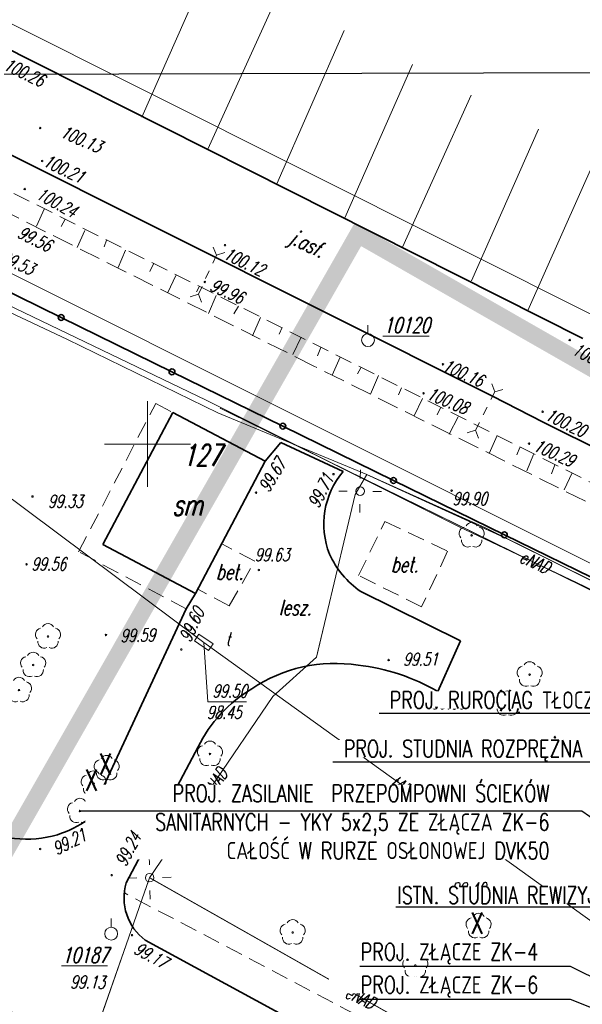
# Model space of a CAD drawing. Header units: metres. Extents: x 7501691 to 7504871, y 5814048 to 5814963.
# Tile 40 of 90: x 7503143 to 7503175, y 5814517 to 5814575. Entities that reach past the tile are written whole.
import ezdxf
from ezdxf import colors
from ezdxf.entities.mleader import LeaderData, LeaderLine
from ezdxf.enums import TextEntityAlignment as Align
from ezdxf.math import Vec2, Vec3

# ---------------------------------------------------------------- set-up
doc = ezdxf.new("R2010")
doc.units = ezdxf.units.M
doc.header["$MEASUREMENT"] = 0
for name, pattern in [('1', [0]), ('11', [3, 2.5, -0.5]), ('BUD', [0]), ('GDE', [0]), ('KOC', [1.5, 1, -0.5]), ('KOJ', [0]), ('PRZER1-1', [1, 0.5, -0.5]), ('UEB', [0]), ('UPE', [0]), ('UPT', [0]), ('WSQ', [1.75, 1.25, -0.5])]:
    doc.linetypes.add(name, pattern=pattern)
doc.layers.get('0').update_dxf_attribs({"linetype": 'CONTINUOUS'})
doc.layers.get('Defpoints').update_dxf_attribs({"linetype": 'CONTINUOUS'})
for name, color, linetype in [('!MS EL', 1, 'CONTINUOUS'), ('0_TXT', 7, 'CONTINUOUS'), ('0_XREF_MAPA', 7, 'CONTINUOUS'), ('pomiar_18_12_2024', 7, 'CONTINUOUS')]:
    doc.layers.add(name, color=color, linetype=linetype)
for name, color, linetype, lineweight in [('1_ view 1', 7, 'CONTINUOUS', 15), ('Dzialki', 7, 'GDE', 18), ('EADTD_T_0', 7, 'CONTINUOUS', 20), ('EBUOA_T_1', 7, 'CONTINUOUS', 20), ('EBUPP_L_1', 7, 'BUD', 35), ('EDZPD_L_0', 7, 'GDE', 20), ('KRZYZE_L_0', 7, '1', 18), ('SDROK_T_0', 7, 'CONTINUOUS', 18), ('SDROK_T_1', 7, 'CONTINUOUS', 18), ('SDRPK_L_0', 7, 'KOJ', 35), ('SDRPK_L_2', 7, 'KOC', 18), ('SDRPK_L_3', 7, 'KOJ', 35), ('SDRPK_L_5', 7, '11', 18), ('SDRPT_T_0', 7, 'CONTINUOUS', 18), ('SZNPS_T_0', 7, 'CONTINUOUS', 18), ('SZNPS_T_3', 7, 'CONTINUOUS', 18), ('SZOPO_L_0', 7, 'CONTINUOUS', 35), ('SZZPZ_T_0', 3, 'CONTINUOUS', 18), ('UEEOO_T_0', 1, 'CONTINUOUS', 15), ('UEEPA_T_1', 7, 'CONTINUOUS', 18), ('UEEPA_T_3', 1, 'CONTINUOUS', 18), ('UEEPON_L_1', 1, 'UEB', 15), ('UTTOA_T_0', 30, 'CONTINUOUS', 15), ('UTTOC_T_0', 30, 'CONTINUOUS', 15), ('UTTOO_T_0', 30, 'CONTINUOUS', 15), ('UTTPA_T_1', 30, 'CONTINUOUS', 18), ('UTTPO_L_1', 30, 'UPT', 15), ('WUKOS_T_1', 7, 'CONTINUOUS', 15), ('WUKPS_L_6', 7, 'WSQ', 18), ('WWRPH_T_1', 7, 'CONTINUOUS', 18)]:
    doc.layers.add(name, color=color, linetype=linetype, lineweight=lineweight)
doc.styles.add('ARIAL', font='arial.ttf', dxfattribs={"width": 0.8})
doc.styles.get("Standard").update_dxf_attribs({"font": 'Simplex.SHX', "width": 0.75})
doc.styles.add('STYL_ARIAL', font='simplex', dxfattribs={"width": 0.75, "oblique": 0.1})
doc.linetypes.add('FENCELINE1', pattern='A,6.35,-2.54,[133,ltypeshp.shx,S=2.54,R=0,X=-2.54,Y=0],-2.54,25.4', length=36.83)
doc.dimstyles.get("Standard").update_dxf_attribs({"dimtxt": 1, "dimasz": 1, "dimexe": 1, "dimexo": 1, "dimgap": 1, "dimtad": 1, "dimtxsty": 'Standard', "dimcen": 2.5, "dimadec": 0, "dimazin": 0, "dimtfac": 1, "dimtmove": 0, "dimatfit": 3, "dimfxl": 1, "dimarcsym": 0})
picture_1 = doc.add_image_def('image1.jpg', size_in_pixel=(4786, 2752))

# ---------------------------------------------------------------- blocks, each defined once
blk = doc.blocks.new('PSS')
at = {"linetype": 'Continuous'}
for p, q in [((-1.25, 0), (-1.595, 0.366)), ((-1.25, 0), (-1.595, -0.366)), ((-0.75, 0), (-1.25, 0)), ((-0.25, 0), (0.25, 0)), ((0.75, 0), (1.25, 0)), ((1.25, 0), (1.595, 0.366)), ((1.25, 0), (1.595, -0.366))]:
    blk.add_line(p, q, dxfattribs=at)
blk = doc.blocks.new('OSM')
at = {"linetype": 'Continuous'}
blk.add_line((0, 0.375), (0, 0.875), dxfattribs=at)
blk.add_circle((0, 0), 0.375, dxfattribs=at)
blk = doc.blocks.new('DLI')
at = {"color": 8, "linetype": 'Continuous', "lineweight": 5}
blk.add_circle((0, 0), 0.045, dxfattribs=at)
for centre, start, end in [((0, 0.375), 30.14012, 149.85988), ((-0.357, 0.116), 102.14447, 221.86002), ((0.357, 0.116), 318.13998, 77.85553), ((-0.22, -0.303), 174.14818, 293.85423), ((0.22, -0.303), 246.14577, 5.85182)]:
    blk.add_arc(centre, 0.375, start, end, dxfattribs=at)
blk = doc.blocks.new('SLS')
at = {"linetype": 'Continuous'}
blk.add_circle((0, 0), 0.25, dxfattribs=at)
blk = doc.blocks.new('LAT')
at = {"linetype": 'Continuous'}
for p, q in [((0, 0.75), (0, 1.25)), ((-1.25, 0), (-0.75, 0)), ((0.75, 0), (1.25, 0)), ((0, -0.75), (0, -1.25))]:
    blk.add_line(p, q, dxfattribs=at)
blk = doc.blocks.new('WLD')
at = {"linetype": 'Continuous'}
for p, q in [((0.5, 0.233), (-0.5, 0.233)), ((-0.5, 0.233), (-0.5, -0.233)), ((0.5, -0.233), (0.5, 0.233)), ((-0.5, -0.233), (0.5, -0.233))]:
    blk.add_line(p, q, dxfattribs=at)
blk = doc.blocks.new('WSP')
at = {"linetype": 'Continuous'}
blk.add_circle((0, 0), 0.045, dxfattribs=at)
blk = doc.blocks.new('fdsfdsgdgfd')
at = {"layer": 'Dzialki', "color": 8}
for p, q in [((70.39, 55.51), (-300.47, 241.21)), ((-240.4, 225.67), (27.38, 91.58))]:
    blk.add_line(p, q, dxfattribs=at)
at = {"layer": 'EBUPP_L_1', "color": 8, "linetype": 'BUD'}
for p, q in [((-98.958, 127.181), (-94.893, 134.881)), ((-94.893, 134.881), (-89.493, 132.029)), ((-89.493, 132.029), (-93.56, 124.326)), ((-93.56, 124.326), (-98.958, 127.181))]:
    blk.add_line(p, q, dxfattribs=at)
at = {"layer": 'EDZPD_L_0', "color": 8, "linetype": 'GDE'}
for p, q in [((70.387, 55.505), (-300.466, 241.208)), ((27.375, 91.585), (-240.4, 225.669))]:
    blk.add_line(p, q, dxfattribs=at)
at = {"layer": 'KRZYZE_L_0', "color": 8, "linetype": '1'}
for p, q in [((-96.36, 130.53), (-96.36, 135.53)), ((-98.86, 133.03), (-93.86, 133.03))]:
    blk.add_line(p, q, dxfattribs=at)
at = {"layer": 'SDRPK_L_0', "color": 8, "linetype": 'KOJ'}
for p, q in [((-70.979, 139.186), (-113.059, 160.373)), ((-76.235, 135.827), (-115.585, 155.512)), ((-73.28, 134.317), (-76.235, 135.827))]:
    blk.add_line(p, q, dxfattribs=at)
for centre, radius, start, end in [((-103.406, 116.328), 6.331, 240.69666, 286.50774), ((-103.747, 116.767), 6.853, 288.19505, 304.97908), ((-94.654, 106.571), 3.075, 163.32551, 233.2648)]:
    blk.add_arc(centre, radius, start, end, dxfattribs=at)
at = {"layer": 'SDRPK_L_2', "color": 8, "linetype": 'KOC'}
for p, q in [((-53.63, 122.349), (-116.424, 153.784)), ((-100.378, 126.753), (-95.883, 135.404)), ((-95.883, 135.404), (-94.893, 134.881)), ((-90.11, 126.199), (-92.035, 127.215)), ((-94.098, 123.425), (-100.378, 126.753)), ((-91.589, 123.605), (-90.11, 126.199)), ((-91.589, 123.605), (-93.428, 124.576))]:
    blk.add_line(p, q, dxfattribs=at)
at = {"layer": 'SDRPK_L_3', "color": 8, "linetype": 'KOJ'}
for p, q in [((-52.803, 124.06), (-73.28, 134.317)), ((-89.493, 132.029), (-88.594, 133.127)), ((-88.594, 133.127), (-84.957, 131.423)), ((-94.098, 123.425), (-93.56, 124.326)), ((-83.917, 124.44), (-78.097, 121.552)), ((-99.818, 111.153), (-94.098, 123.425)), ((-78.097, 121.552), (-79.426, 118.601)), ((-93.413, 115.377), (-97.6, 107.453)), ((-96.494, 104.107), (-65.041, 87.06))]:
    blk.add_line(p, q, dxfattribs=at)
for centre, radius, start, end in [((-81.334, 128.362), 4.743, 139.80785, 201.52753), ((-81.027, 128.72), 5.165, 203.97462, 235.97623), ((-85.446, 111.636), 8.61, 80.88247, 124.11204), ((-85.312, 108.595), 11.608, 59.53607, 83.91955), ((-86.081, 111.734), 8.188, 120.818, 153.57769)]:
    blk.add_arc(centre, radius, start, end, dxfattribs=at)
at = {"layer": 'SDRPK_L_5', "color": 8, "linetype": 'KOC'}
for p, q in [((-84.05, 125.375), (-82.512, 128.514)), ((-82.512, 128.514), (-78.854, 126.789)), ((-78.854, 126.789), (-80.371, 123.547)), ((-80.371, 123.547), (-84.05, 125.375)), ((-68.302, 91.393), (-97.698, 106.864))]:
    blk.add_line(p, q, dxfattribs=at)
at = {"layer": 'SZOPO_L_0', "color": 8}
for p, q in [((-108.13, 143.71), (-101.395, 140.409)), ((-101.395, 140.409), (-94.933, 137.242)), ((-94.933, 137.242), (-88.471, 134.075)), ((-88.471, 134.075), (-82.009, 130.908)), ((-82.009, 130.908), (-75.547, 127.741)), ((-75.547, 127.741), (-69.084, 124.574))]:
    blk.add_line(p, q, dxfattribs=at)
for centre in [(-101.395, 140.409), (-94.933, 137.242), (-88.471, 134.075), (-82.009, 130.908), (-75.547, 127.741)]:
    blk.add_circle(centre, 0.17, dxfattribs=at)
at = {"layer": 'UEEPON_L_1', "color": 8, "linetype": 'UPE'}
for p, q in [((-101.023, 139.13), (-111.954, 144.237)), ((-92.936, 135.594), (-105.781, 141.765)), ((-92.254, 134.858), (-101.023, 139.13)), ((-78.22, 128.229), (-92.936, 135.594)), ((-83.566, 131.253), (-92.254, 134.858)), ((-83.566, 131.253), (-84.249, 130.087)), ((-76.653, 128.145), (-83.566, 131.253)), ((-84.249, 130.087), (-86.512, 120.6)), ((-71.341, 124.967), (-78.22, 128.229)), ((-61.383, 120.542), (-76.653, 128.145)), ((-57.103, 117.944), (-71.341, 124.967)), ((-86.512, 120.6), (-89.047, 118.313)), ((-89.047, 118.313), (-96.236, 107.754)), ((-96.236, 107.754), (-100.362, 95.986)), ((-78.98, 97.985), (-96.236, 107.754))]:
    blk.add_line(p, q, dxfattribs=at)
at = {"layer": 'UTTOC_T_0', "color": 8, "linetype": 'Continuous', "lineweight": 0}
for p, q in [((-93.082, 121.473), (-92.84, 118.011)), ((-92.84, 118.011), (-90.588, 118.011))]:
    blk.add_line(p, q, dxfattribs=at)
at = {"layer": 'UTTPO_L_1', "color": 8, "linetype": 'UPT'}
for p, q in [((-93.082, 121.473), (-107.243, 132.035)), ((-60.916, 98.332), (-93.082, 121.473))]:
    blk.add_line(p, q, dxfattribs=at)
at = {"layer": 'WUKPS_L_6', "color": 8, "linetype": '1'}
for p, q in [((-92.743, 160.998), (-96.698, 152.097)), ((-88.81, 159.075), (-92.835, 150.228)), ((-84.89, 157.134), (-88.809, 148.198)), ((-80.899, 155.156), (-84.853, 146.22)), ((-77.49, 153.373), (-81.497, 144.508)), ((-73.552, 151.379), (-77.471, 142.549)), ((-70.214, 149.719), (-74.186, 140.818)), ((-102.374, 146.756), (-102.828, 145.731)), ((-101.168, 146.147), (-101.388, 145.718)), ((-100.013, 145.485), (-100.467, 144.499)), ((-98.754, 144.915), (-98.897, 144.538)), ((-97.638, 144.331), (-98.066, 143.319)), ((-96.017, 143.54), (-96.224, 143.086)), ((-94.706, 142.865), (-95.173, 141.866)), ((-93.344, 142.204), (-93.512, 141.905)), ((-92.358, 141.685), (-92.812, 140.647)), ((-91.06, 141.076), (-91.32, 140.621)), ((-89.776, 140.414), (-90.23, 139.337)), ((-88.504, 139.818), (-88.673, 139.441)), ((-87.401, 139.26), (-87.894, 138.261)), ((-86.247, 138.663), (-86.441, 138.183)), ((-85.118, 138.106), (-85.598, 137.055)), ((-83.911, 137.483), (-84.106, 137.133)), ((-82.886, 137.029), (-83.353, 135.939)), ((-81.537, 136.316), (-81.731, 135.901)), ((-80.317, 135.693), (-80.81, 134.681)), ((-79.279, 135.148), (-79.474, 134.733)), ((-78.241, 134.617), (-78.76, 133.618)), ((-75.958, 133.54), (-76.425, 132.489)), ((-74.647, 132.827), (-74.816, 132.399)), ((-73.843, 132.425), (-74.245, 131.465)), ((-72.597, 131.815), (-72.792, 131.296)), ((-71.585, 131.348), (-72.065, 130.362))]:
    blk.add_line(p, q, dxfattribs=at)
at = {"layer": 'WUKPS_L_6', "color": 8, "linetype": 'WSQ'}
for p, q in [((-86.655, 137.579), (-117.425, 152.974)), ((-62.983, 125.795), (-86.655, 137.579))]:
    blk.add_line(p, q, dxfattribs=at)
at = {"layer": 'SDRPT_T_0', "color": 8}
for p, rotation in [((-92.864, 142.902), 65.01049548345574), ((-76.67, 134.958), 63.39583876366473)]:
    blk.add_blockref('PSS', p, dxfattribs=dict(at, rotation=rotation))
at = {"layer": 'SZNPS_T_0', "color": 8, "rotation": 0.009142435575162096}
for p in [(-83.501, 139.092), (-98.478, 104.49)]:
    blk.add_blockref('OSM', p, dxfattribs=at)
at = {"layer": 'SZZPZ_T_0', "color": 8, "rotation": 0.009142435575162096}
for p in [(-77.455, 127.706), (-102.164, 121.814), (-103.029, 120.151), (-74.075, 119.592), (-103.86, 118.688), (-75.372, 117.896), (-92.716, 114.967), (-98.738, 114.133), (-99.503, 113.235), (-100.3, 111.639), (-85.666, 110.38), (-83.803, 109.515), (-80.212, 109.915), (-77.052, 104.927), (-87.893, 104.56), (-80.743, 102.632)]:
    blk.add_blockref('DLI', p, dxfattribs=at)
at = {"layer": 'UEEPA_T_1', "color": 8, "rotation": 0.009142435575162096}
blk.add_blockref('SLS', (-96.236, 107.754), dxfattribs=at)
at = {"layer": 'UEEPA_T_3', "color": 8}
for name, p, rotation in [('LAT', (-83.96, 130.283), 359.4304273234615), ('SLS', (-83.96, 130.283), 0.009142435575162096), ('LAT', (-96.236, 107.754), 1.078094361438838)]:
    blk.add_blockref(name, p, dxfattribs=dict(at, rotation=rotation))
at = {"layer": 'UTTPA_T_1', "color": 8, "rotation": 325.9492427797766}
blk.add_blockref('WLD', (-93.082, 121.473), dxfattribs=at)
at = {"layer": 'WWRPH_T_1', "color": 8, "rotation": 0.009142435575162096}
for p in [(-102.618, 151.455), (-102.505, 149.535), (-103.521, 147.898), (-91.835, 144.625), (-93.02, 142.48), (-71.737, 139.096), (-79.132, 137.684), (-80.26, 135.99), (-73.317, 134.918), (-74.107, 133.055), (-85.512, 131.276), (-78.624, 130.318), (-103.069, 129.975), (-90.028, 130.203), (-103.415, 126.023), (-89.866, 125.687), (-98.785, 121.903), (-94.382, 121.057), (-82.301, 120.438), (-80.663, 117.785), (-102.622, 109.426), (-98.444, 107.903), (-97.258, 104.403)]:
    blk.add_blockref('WSP', p, dxfattribs=at)
at = {"layer": 'EADTD_T_0', "color": 8, "lineweight": 13, "oblique": 15, "width": 0.7}
blk.add_text('127', height=1.25, dxfattribs=at).set_placement((-93.188, 133.009), align=Align.TOP_CENTER)
at = {"layer": 'EBUOA_T_1', "color": 8, "lineweight": 13, "oblique": 15, "width": 0.7}
blk.add_text('sm', height=1.25, rotation=0.00914, dxfattribs=at).set_placement((-94.027, 129.5), align=Align.MIDDLE)
at = {"layer": 'SDROK_T_0', "color": 8, "oblique": 15, "width": 0.7}
for s, rotation, p in [('j.asf.', 333.9338, (-87.079, 144.613)), ('lesz.', 0.00914, (-87.749, 123.505))]:
    blk.add_text(s, height=0.9, rotation=rotation, dxfattribs=at).set_placement(p, align=Align.MIDDLE)
at = {"layer": 'SDROK_T_1', "color": 8, "lineweight": 9, "oblique": 15, "width": 0.7}
for rotation, p in [(0.00914, (-81.365, 126.007)), (359.55443, (-91.568, 125.577))]:
    blk.add_text('bet.', height=0.9, rotation=rotation, dxfattribs=at).set_placement(p, align=Align.MIDDLE)
at = {"layer": 'SZNPS_T_3', "color": 8, "oblique": 15, "width": 0.7}
for s, p in [('%%U10120', (-82.584, 139.51)), ('%%U10187', (-101.337, 102.792))]:
    blk.add_text(s, height=0.9, rotation=0.00914, dxfattribs=at).set_placement(p)
at = {"layer": 'UEEOO_T_0', "color": 8, "lineweight": 9, "oblique": 15, "width": 0.7}
for rotation, p in [(335.51058, (-73.772, 126.151)), (58.4018, (-92.43, 113.262)), (334.86437, (-83.949, 100.76))]:
    blk.add_text('eNAD', height=0.75, rotation=rotation, dxfattribs=at).set_placement(p, align=Align.MIDDLE)
at = {"layer": 'UTTOA_T_0', "color": 8, "lineweight": 9, "oblique": 15, "width": 0.7}
blk.add_text('t', height=0.75, rotation=0.00914, dxfattribs=at).set_placement((-91.799, 121.292))
at = {"layer": 'UTTOC_T_0', "color": 8, "lineweight": 9, "oblique": 15, "width": 0.7}
for s, p in [('99.50', (-92.573, 119.011)), ('98.45', (-92.907, 117.761))]:
    blk.add_text(s, height=0.75, rotation=0.00914, dxfattribs=at).set_placement(p, align=Align.TOP_LEFT)
at = {"layer": 'UTTOO_T_0', "color": 8, "lineweight": 9, "oblique": 15, "width": 0.7}
blk.add_text('tAD', height=0.75, rotation=325.54836, dxfattribs=at).set_placement((-81.594, 113.147), align=Align.MIDDLE)
at = {"layer": 'WUKOS_T_1', "color": 8, "lineweight": 9, "oblique": 15, "width": 0.7}
for s, rotation, p in [('100.26', 334.69627, (-103.552, 154.704)), ('100.13', 336.62393, (-100.226, 150.814)), ('100.24', 331.37131, (-101.655, 147.122)), ('99.56', 333.71651, (-102.932, 144.994)), ('99.53', 336.24759, (-103.949, 143.597)), ('99.71', 62.39625, (-86.256, 130.299)), ('99.33', 0.00914, (-101.153, 129.698)), ('99.59', 1.33368, (-96.929, 121.884)), ('99.51', 0.00914, (-80.435, 120.49)), ('99.69', 0.00914, (-78.815, 117.96)), ('99.24', 62.21883, (-97.492, 109.414)), ('99.40', 0.00914, (-77.643, 107.106)), ('99.13', 359.21343, (-99.852, 101.666))]:
    blk.add_text(s, height=0.75, rotation=rotation, dxfattribs=at).set_placement(p, align=Align.MIDDLE)
for s, rotation, p in [('100.21', 334.41916, (-102.52, 149.284)), ('100.12', 334.06986, (-91.996, 143.873)), ('99.96', 335.15646, (-92.789, 142.021)), ('100.34', 333.8204, (-71.651, 138.296)), ('100.16', 335.9465, (-79.226, 137.343)), ('100.08', 337.43517, (-80.135, 135.692)), ('100.20', 334.20774, (-73.237, 134.487)), ('100.29', 335.86353, (-73.914, 132.689)), ('99.67', 58.53643, (-89.291, 130.155)), ('99.90', 0.00914, (-78.576, 129.469)), ('99.63', 0.00914, (-90.109, 126.203)), ('99.56', 0.00914, (-103.131, 125.668)), ('99.60', 64.36829, (-93.879, 121.425)), ('99.21', 27.04008, (-101.652, 109.05)), ('99.17', 331.66748, (-97.223, 103.374))]:
    blk.add_text(s, height=0.75, rotation=rotation, dxfattribs=at).set_placement(p)
blk = doc.blocks.new('OTZL')
at = {"linetype": 'Continuous'}
blk.add_circle((0, 0), 0.045, dxfattribs=at)
for centre, start, end in [((0, 0.375), 30.14012, 149.85988), ((-0.357, 0.116), 102.14447, 221.86002), ((0.357, 0.116), 318.13998, 77.85553), ((-0.22, -0.303), 174.14818, 293.85423), ((0.22, -0.303), 246.14577, 5.85182)]:
    blk.add_arc(centre, 0.375, start, end, dxfattribs=at)
blk = doc.blocks.new('fdghgf')
at = {"layer": 'pomiar_18_12_2024', "color": 212, "true_color": 0xb300b3}
blk.add_point((-23.173, 1.006), dxfattribs=at)
blk.add_blockref('OTZL', (-23.173, 1.006), dxfattribs=at)
at = {"layer": 'pomiar_18_12_2024', "color": 212, "true_color": 0xb300b3, "style": 'STYL_ARIAL', "width": 0.75}
for p in [(-24.368, 7.886), (-47.682, 4.173), (-48.515, 3.243), (-29.208, -0.028), (-26.01, -5.092)]:
    blk.add_text('X', height=1.25, dxfattribs=at).set_placement(p, align=Align.BOTTOM_LEFT)
blk = doc.blocks.new('*D1696')
at = {"layer": '0_TXT', "color": 0, "linetype": 'Continuous', "lineweight": -2}
for p, q in [((7503115.936, 5814522.101), (7503116.165, 5814523.266)), ((7503116.101, 5814522.005), (7503147.605, 5814515.807)), ((7503183.341, 5814508.777), (7503151.837, 5814514.975)), ((7503183.53, 5814508.804), (7503183.759, 5814509.969))]:
    blk.add_line(p, q, dxfattribs=at)
at = {"layer": '0_TXT', "color": 0, "linetype": 'Continuous'}
for points in [[(7503116.106, 5814522.034), (7503116.095, 5814521.975), (7503115.924, 5814522.039)], [(7503183.336, 5814508.748), (7503183.347, 5814508.807), (7503183.518, 5814508.743)]]:
    blk.add_solid(points, dxfattribs=at)
at = {"layer": 'Defpoints', "color": 0, "linetype": 'Continuous'}
for p in [(7503115.924, 5814522.039), (7503183.518, 5814508.743), (7503183.518, 5814508.743)]:
    blk.add_point(p, dxfattribs=at)
at = {"layer": '0_TXT', "color": 0, "linetype": 'Continuous', "insert": (7503149.721, 5814515.391), "char_height": 1.5, "attachment_point": 5, "style": 'ARIAL', "bg_fill": 3, "box_fill_scale": 1.25, "bg_fill_color": 256, "bg_fill_true_color": 13158600, "bg_fill_transparency": 0}
blk.add_mtext('\\A1;{\\C12;\\c205;68,90}', dxfattribs=at)

msp = doc.modelspace()

# ---------------------------------------------------------------- linework, layer by layer
at = {"color": 7, "linetype": 'PRZER1-1', "lineweight": 50, "ltscale": 2, "const_width": 1}
msp.add_lwpolyline([(7503162.27208, 5814562.22132), (7503118.80192, 5814486.17118), (7503250.6722, 5814425.83659), (7503279.99397, 5814444.09346), (7503321.78158, 5814422.53233), (7503337.75453, 5814461.85046), (7503162.27208, 5814562.22132)], dxfattribs=at)
at = {"color": 2, "linetype": 'FENCELINE1', "ltscale": 0.1}
msp.add_lwpolyline([(7503154.52717, 5814552.69291), (7503190.2, 5814535.21), (7503189.1, 5814532.9), (7503190.22589, 5814535.19731), (7503273.87, 5814493.72)], dxfattribs=at)
at = {"layer": '1_ view 1', "color": 24, "linetype": 'Continuous', "lineweight": 25, "true_color": 0x932525, "const_width": 0.05}
for points in [[(7503336.31354, 5814458.54664), (7503299.73136, 5814478.81219), (7503286.70964, 5814485.97315), (7503286.70964, 5814485.97315), (7503271.83345, 5814493.56763), (7503189.90422, 5814534.58885), (7503154.22832, 5814552.09721)], [(7503209.67522, 5814523.95028), (7503204.68405, 5814526.88052), (7503195.39507, 5814531.49345), (7503190.54245, 5814534.97824), (7503184.97702, 5814537.51231), (7503178.95235, 5814540.51172), (7503171.10538, 5814544.41838), (7503162.79444, 5814548.22292), (7503162.11088, 5814547.05656), (7503159.84836, 5814537.56998), (7503157.31318, 5814535.28342), (7503150.12393, 5814524.72442), (7503167.37961, 5814514.9545), (7503176.64466, 5814510.30055), (7503173.1123, 5814512.0749), (7503173.48522, 5814512.76077), (7503169.16362, 5814504.8126), (7503167.7669, 5814505.37768), (7503162.98347, 5814492.4186), (7503175.21009, 5814472.4527), (7503194.48176, 5814462.75203), (7503207.39671, 5814456.36256)], [(7503150.12393, 5814524.72442), (7503146.38824, 5814514.06843)]]:
    msp.add_lwpolyline(points, dxfattribs=at)

# ---------------------------------------------------------------- block references
at = {"linetype": 'Continuous'}
msp.add_blockref('fdsfdsgdgfd', (7503246.36, 5814416.97), dxfattribs=at)
at = {"layer": 'pomiar_18_12_2024', "linetype": 'Continuous'}
msp.add_blockref('fdghgf', (7503194.82806, 5814526.16801), dxfattribs=at)

# ---------------------------------------------------------------- pictures from other files: only their frames are drawn
at = {"layer": '0_XREF_MAPA', "linetype": 'Continuous'}
image = msp.add_image(picture_1, insert=(7503112.6478, 5814396.74874), size_in_units=(303.911, 174.752), rotation=0.1416106, dxfattribs=at)
image.dxf.flags = 7

# ---------------------------------------------------------------- next in the draw order: leaders
at = {"layer": '0_TXT', "linetype": 'Continuous'}
ml = msp.add_multileader_mtext('Standard', dxfattribs=at)
ml.set_content('ISTN. STUDNIA REWIZYJNA')
ml.set_leader_properties()
ml.build(insert=Vec2(0, 0))
ml.multileader.update_dxf_attribs({"text_right_attachment_type": 6, "dogleg_length": 1.79265, "arrow_head_size": 1})
ctx = ml.context
ctx.base_point, ctx.char_height, ctx.arrow_head_size, ctx.landing_gap_size, ctx.plane_origin = Vec3(7503159.29921, 5814523.70372), 1, 1, 0.09, Vec3(7503185.71382, 5814520.01559)
ctx.right_attachment, ctx.text_align_type = 6, 2
notes = []
notes.append((ctx, [(0, (1, 1, 0), (7503179.34328, 5814523.00372), (-1, 0), 1.79265, [(0, [(7503185.71382, 5814520.01559)], 0, [])])]))
ctx.mtext.insert, ctx.mtext.alignment, ctx.mtext.flow_direction = Vec3(7503177.46063, 5814524.20372), 3, 5
ctx.mtext.has_bg_fill, ctx.mtext.bg_color, ctx.mtext.bg_scale_factor, ctx.mtext.bg_transparency, ctx.mtext.use_window_bg_color = 1, -1023410175, 1, 0, 1
for ctx, leaders in notes:
    for number, flags, end, landing, length, lines in leaders:
        leader = LeaderData()
        leader.index, (leader.has_last_leader_line, leader.has_dogleg_vector, leader.attachment_direction) = number, flags
        leader.last_leader_point, leader.dogleg_vector, leader.dogleg_length = Vec3(end), Vec3(landing), length
        for number, points, colour, breaks in lines:
            line = LeaderLine()
            line.index, line.vertices, line.color, line.breaks = number, Vec3.list(points), colors.encode_raw_color(colour), breaks
            leader.lines.append(line)
        ctx.leaders.append(leader)

# ---------------------------------------------------------------- next in the draw order: dimensions: what is measured, and where the dimension line sits
dim = msp.add_aligned_dim(p1=(7503115.92391, 5814522.03943), p2=(7503183.51806, 5814508.74257), distance=0, text='{\\C12;\\c205;68,90}', dimstyle='Standard', override={"dimtxt": 1.5, "dimasz": 0.18, "dimexe": 1.25, "dimexo": 0.0625, "dimgap": 0.09, "dimtad": 0, "dimtih": 1, "dimtoh": 1, "dimdec": 4, "dimzin": 0, "dimdsep": 46, "dimtxsty": 'ARIAL', "dimcen": 0.09, "dimtdec": 4, "dimtofl": 0, "dimtfill": 1, "dimtolj": 1, "dimtzin": 0}, dxfattribs=at)
dim.commit()
dim.dimension.update_dxf_attribs({"geometry": '*D1696', "text_midpoint": (7503149.72098, 5814515.391)})

# ---------------------------------------------------------------- next in the draw order: leaders
at = {"layer": '!MS EL', "linetype": 'Continuous'}
ml = msp.add_multileader_mtext('Standard', dxfattribs=at)
ml.set_content('PROJ. ZŁĄCZE ZK-4 ')
ml.set_leader_properties()
ml.build(insert=Vec2(0, 0))
ml.multileader.update_dxf_attribs({"text_right_attachment_type": 6, "dogleg_length": 1.79265, "arrow_head_size": 1})
ctx = ml.context
ctx.base_point, ctx.char_height, ctx.arrow_head_size, ctx.landing_gap_size, ctx.plane_origin = Vec3(7503160.95009, 5814520.2268), 1, 1, 0.09, Vec3(7503139.12262, 5814509.2601)
ctx.right_attachment, ctx.text_align_type = 6, 2
notes = []
notes.append((ctx, [(0, (1, 1, 0), (7503174.67274, 5814519.54823), (-1, 0), 1.79265, [(0, [(7503185.81276, 5814513.95829)], 0, [])])]))
ctx.mtext.insert, ctx.mtext.width, ctx.mtext.alignment, ctx.mtext.flow_direction = Vec3(7503172.79009, 5814520.90537), 12.2082892, 3, 5
ctx.mtext.has_bg_fill, ctx.mtext.bg_color, ctx.mtext.bg_scale_factor, ctx.mtext.bg_transparency, ctx.mtext.use_window_bg_color = 1, -1023410175, 1, 0, 1
at = {"layer": '0_TXT', "linetype": 'Continuous'}
ml = msp.add_multileader_mtext('Standard', dxfattribs=at)
ml.set_content('PROJ. STUDNIA ROZPRĘŻNA')
ml.set_leader_properties()
ml.build(insert=Vec2(0, 0))
ml.multileader.update_dxf_attribs({"text_right_attachment_type": 6, "dogleg_length": 1.79265, "arrow_head_size": 1})
ctx = ml.context
ctx.base_point, ctx.char_height, ctx.arrow_head_size, ctx.landing_gap_size, ctx.plane_origin = Vec3(7503159.45524, 5814532.09901), 1, 1, 0.09, Vec3(7503185.19206, 5814524.71088)
ctx.right_attachment, ctx.text_align_type = 6, 2
notes.append((ctx, [(0, (1, 1, 0), (7503177.24932, 5814531.45615), (-1, 0), 1.79265, [(0, [(7503185.30969, 5814522.75182)], 0, [])])]))
ctx.mtext.insert, ctx.mtext.width, ctx.mtext.alignment, ctx.mtext.flow_direction = Vec3(7503175.36667, 5814532.74187), 15.8406134, 3, 5
ctx.mtext.has_bg_fill, ctx.mtext.bg_color, ctx.mtext.bg_scale_factor, ctx.mtext.bg_transparency, ctx.mtext.use_window_bg_color = 1, -1023410175, 1, 0, 1
for ctx, leaders in notes:
    for number, flags, end, landing, length, lines in leaders:
        leader = LeaderData()
        leader.index, (leader.has_last_leader_line, leader.has_dogleg_vector, leader.attachment_direction) = number, flags
        leader.last_leader_point, leader.dogleg_vector, leader.dogleg_length = Vec3(end), Vec3(landing), length
        for number, points, colour, breaks in lines:
            line = LeaderLine()
            line.index, line.vertices, line.color, line.breaks = number, Vec3.list(points), colors.encode_raw_color(colour), breaks
            leader.lines.append(line)
        ctx.leaders.append(leader)

# ---------------------------------------------------------------- next in the draw order: leaders
at = {"layer": '!MS EL', "linetype": 'Continuous'}
ml = msp.add_multileader_mtext('Standard', dxfattribs=at)
ml.set_content('PROJ. ZŁĄCZE ZK-6 ')
ml.set_leader_properties()
ml.build(insert=Vec2(0, 0))
ml.multileader.update_dxf_attribs({"text_right_attachment_type": 6, "dogleg_length": 1.79265, "arrow_head_size": 1})
ctx = ml.context
ctx.base_point, ctx.char_height, ctx.arrow_head_size, ctx.landing_gap_size, ctx.plane_origin = Vec3(7503161.02152, 5814518.29516), 1, 1, 0.09, Vec3(7503139.12262, 5814507.32846)
ctx.right_attachment, ctx.text_align_type = 6, 2
notes = []
notes.append((ctx, [(0, (1, 1, 0), (7503174.67274, 5814517.61659), (-1, 0), 1.79265, [(0, [(7503185.33023, 5814513.42499)], 0, [])])]))
ctx.mtext.insert, ctx.mtext.width, ctx.mtext.alignment, ctx.mtext.flow_direction = Vec3(7503172.79009, 5814518.97373), 12.2082892, 3, 5
ctx.mtext.has_bg_fill, ctx.mtext.bg_color, ctx.mtext.bg_scale_factor, ctx.mtext.bg_transparency, ctx.mtext.use_window_bg_color = 1, -1023410175, 1, 0, 1
at = {"layer": '0_TXT', "linetype": 'Continuous'}
ml = msp.add_multileader_mtext('Standard', dxfattribs=at)
ml.set_content('PROJ. RUROCIĄG TŁOCZNY')
ml.set_leader_properties()
ml.build(insert=Vec2(0, 0))
ml.multileader.update_dxf_attribs({"text_right_attachment_type": 6, "dogleg_length": 1.79265, "arrow_head_size": 1})
ctx = ml.context
ctx.base_point, ctx.char_height, ctx.arrow_head_size, ctx.landing_gap_size, ctx.plane_origin = Vec3(7503161.50209, 5814534.9381), 1, 1, 0.09, Vec3(7503187.2389, 5814527.54997)
ctx.right_attachment, ctx.text_align_type = 6, 2
notes.append((ctx, [(0, (1, 1, 0), (7503179.29616, 5814534.29524), (-1, 0), 1.79265, [(0, [(7503186.80911, 5814525.63527)], 0, [])])]))
ctx.mtext.insert, ctx.mtext.width, ctx.mtext.alignment, ctx.mtext.flow_direction = Vec3(7503177.41351, 5814535.58095), 15.8406134, 3, 5
ctx.mtext.has_bg_fill, ctx.mtext.bg_color, ctx.mtext.bg_scale_factor, ctx.mtext.bg_transparency, ctx.mtext.use_window_bg_color = 1, -1023410175, 1, 0, 1
for ctx, leaders in notes:
    for number, flags, end, landing, length, lines in leaders:
        leader = LeaderData()
        leader.index, (leader.has_last_leader_line, leader.has_dogleg_vector, leader.attachment_direction) = number, flags
        leader.last_leader_point, leader.dogleg_vector, leader.dogleg_length = Vec3(end), Vec3(landing), length
        for number, points, colour, breaks in lines:
            line = LeaderLine()
            line.index, line.vertices, line.color, line.breaks = number, Vec3.list(points), colors.encode_raw_color(colour), breaks
            leader.lines.append(line)
        ctx.leaders.append(leader)

# ---------------------------------------------------------------- next in the draw order: leaders
at = {"layer": '!MS EL', "linetype": 'Continuous'}
ml = msp.add_multileader_mtext('Standard', dxfattribs=at)
ml.set_content('PROJ. ZASILANIE  PRZEPOMPOWNI ŚCIEKÓW SANITARNYCH - YKY 5x2,5 ZE ZŁĄCZA ZK-6\\PCAŁOŚĆ W RURZE OSŁONOWEJ DVK50 ')
ml.set_leader_properties()
ml.build(insert=Vec2(0, 0))
ml.multileader.update_dxf_attribs({"text_right_attachment_type": 6, "dogleg_length": 1.79265, "arrow_head_size": 1})
ctx = ml.context
ctx.base_point, ctx.char_height, ctx.arrow_head_size, ctx.landing_gap_size, ctx.plane_origin = Vec3(7503146.67845, 5814529.36575), 1, 1, 0.09, Vec3(7503139.77955, 5814518.3062)
ctx.right_attachment, ctx.text_align_type = 6, 2
notes = []
notes.append((ctx, [(0, (1, 1, 0), (7503175.32967, 5814528.59432), (-1, 0), 1.79265, [(0, [(7503184.09731, 5814522.55335)], 0, [])])]))
ctx.mtext.insert, ctx.mtext.width, ctx.mtext.alignment, ctx.mtext.flow_direction = Vec3(7503173.44702, 5814530.13718), 27.0735234, 3, 5
ctx.mtext.has_bg_fill, ctx.mtext.bg_color, ctx.mtext.bg_scale_factor, ctx.mtext.bg_transparency, ctx.mtext.use_window_bg_color = 1, -1023410175, 1, 0, 1
for ctx, leaders in notes:
    for number, flags, end, landing, length, lines in leaders:
        leader = LeaderData()
        leader.index, (leader.has_last_leader_line, leader.has_dogleg_vector, leader.attachment_direction) = number, flags
        leader.last_leader_point, leader.dogleg_vector, leader.dogleg_length = Vec3(end), Vec3(landing), length
        for number, points, colour, breaks in lines:
            line = LeaderLine()
            line.index, line.vertices, line.color, line.breaks = number, Vec3.list(points), colors.encode_raw_color(colour), breaks
            leader.lines.append(line)
        ctx.leaders.append(leader)

doc.saveas('drawing.dxf')
